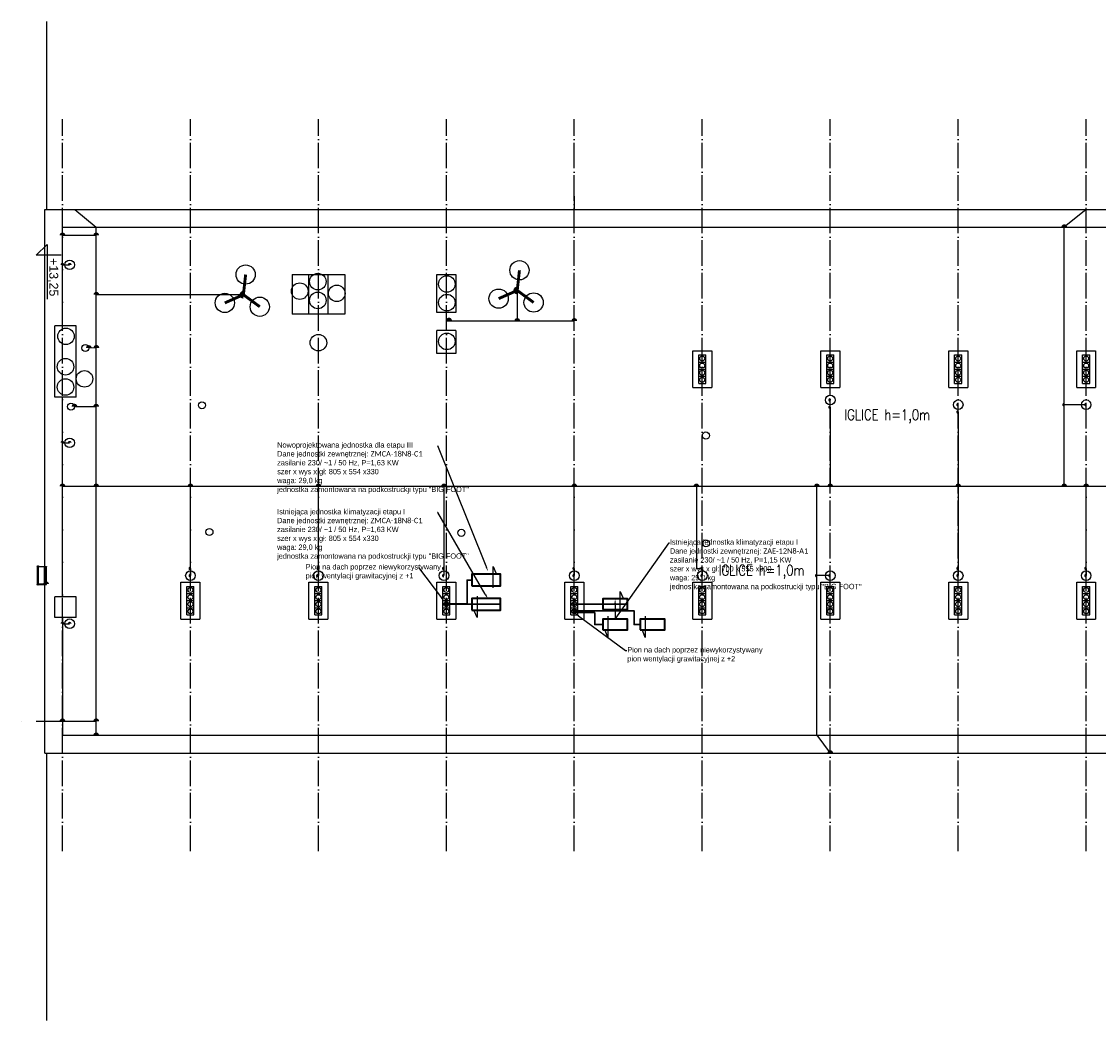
# Model space of a CAD drawing. Extents: x -26247 to 57310, y -7736 to 23659.
# Tile 13 of 15: x 16326 to 19356, y 15334 to 18145. Entities that reach past the tile are written whole.
import ezdxf
from ezdxf import colors
from ezdxf.entities.mleader import LeaderData, LeaderLine
from ezdxf.math import Vec2, Vec3

# ---------------------------------------------------------------- set-up
doc = ezdxf.new("R2010")
doc.units = 0
doc.header["$MEASUREMENT"] = 0
doc.linetypes.add('ACAD_ISO04W100', pattern=[30.5, 24, -3, 0.5, -3])
doc.layers.get('0').update_dxf_attribs({"color": 8, "linetype": 'CONTINUOUS'})
for name, color, linetype in [('CIENKIE', 8, 'CONTINUOUS'), ('NAPIS', 8, 'CONTINUOUS'), ('OSIE', 8, 'ACAD_ISO04W100'), ('urzadzenia', 8, 'CONTINUOUS'), ('URZĄDZENIA', 8, 'CONTINUOUS'), ('WM_opis', 7, 'CONTINUOUS')]:
    doc.layers.add(name, color=color, linetype=linetype)
doc.layers.add('KL_rurociągi', color=180, linetype='CONTINUOUS', lineweight=30)
doc.layers.add('KL_urządzenia', color=7, linetype='CONTINUOUS', lineweight=40)
doc.styles.add('A_TEXT', font='simplex.shx', dxfattribs={"width": 0.7})
doc.styles.get("Standard").update_dxf_attribs({"font": 'arial.ttf'})

# ---------------------------------------------------------------- blocks, each defined once
blk = doc.blocks.new('A$C69BAB766')
at = {"layer": 'CIENKIE', "ltscale": 3}
for p, q in [((-915.7, 1518.5), (-915.7, 989.7)), ((569.3, 1026.6), (569.3, 989.7)), ((-920.7, 989.7), (4939.3, 989.7)), ((-920.7, -540.3), (-920.7, 989.7)), ((-870.7, 939.7), (4889.3, 939.7)), ((-870.7, 661.9), (-870.7, 939.7)), ((-944.5, 861), (-914.1, 890.5)), ((-914.1, 890.5), (-914.1, 737)), ((-874.7, 861), (-944.5, 861)), ((-224.7, 806.1), (-76.7, 806.1)), ((-224.7, 806.1), (-224.7, 695.2)), ((-177.4, 695.2), (-177.4, 806.1)), ((-124.1, 806.1), (-124.1, 695.2)), ((-76.7, 806.1), (-76.7, 695.2)), ((182.6, 699.2), (182.6, 806.1)), ((182.6, 806.1), (235.9, 806.1)), ((235.9, 806.1), (235.9, 699.2)), ((235.9, 699.2), (182.6, 699.2)), ((-76.7, 695.2), (-224.7, 695.2)), ((-891.8, 461.6), (-891.8, 661.9)), ((-831.9, 661.9), (-891.8, 661.9)), ((-831.9, 461.6), (-831.9, 661.9)), ((182.6, 584.3), (182.6, 648.7)), ((235.9, 648.7), (182.6, 648.7)), ((235.9, 648.7), (235.9, 584.3)), ((235.9, 584.3), (182.6, 584.3)), ((902.6, 592.1), (955.9, 592.1)), ((902.6, 488.1), (902.6, 592.1)), ((919.3, 580.1), (939.3, 580.1)), ((919.3, 500.1), (919.3, 580.1)), ((939.3, 500.1), (939.3, 580.1)), ((955.9, 592.1), (955.9, 488.1)), ((1262.6, 592.1), (1315.9, 592.1)), ((1262.6, 488.1), (1262.6, 592.1)), ((1279.3, 580.1), (1299.3, 580.1)), ((1279.3, 500.1), (1279.3, 580.1)), ((1299.3, 500.1), (1299.3, 580.1)), ((1315.9, 592.1), (1315.9, 488.1)), ((1622.6, 592.1), (1675.9, 592.1)), ((1622.6, 488.1), (1622.6, 592.1)), ((1639.3, 580.1), (1659.3, 580.1)), ((1639.3, 500.1), (1639.3, 580.1)), ((1659.3, 500.1), (1659.3, 580.1)), ((1675.9, 592.1), (1675.9, 488.1)), ((1982.6, 592.1), (2035.9, 592.1)), ((1982.6, 488.1), (1982.6, 592.1)), ((1999.3, 580.1), (2019.3, 580.1)), ((1999.3, 500.1), (1999.3, 580.1)), ((2019.3, 500.1), (2019.3, 580.1)), ((2035.9, 592.1), (2035.9, 488.1)), ((919.3, 560.1), (939.3, 560.1)), ((1279.3, 560.1), (1299.3, 560.1)), ((1639.3, 560.1), (1659.3, 560.1)), ((1999.3, 560.1), (2019.3, 560.1)), ((919.3, 540.1), (939.3, 540.1)), ((919.3, 520.1), (939.3, 520.1)), ((1279.3, 540.1), (1299.3, 540.1)), ((1279.3, 520.1), (1299.3, 520.1)), ((1639.3, 540.1), (1659.3, 540.1)), ((1639.3, 520.1), (1659.3, 520.1)), ((1999.3, 540.1), (2019.3, 540.1)), ((1999.3, 520.1), (2019.3, 520.1)), ((902.6, 488.1), (955.9, 488.1)), ((919.3, 500.1), (939.3, 500.1)), ((1262.6, 488.1), (1315.9, 488.1)), ((1279.3, 500.1), (1299.3, 500.1)), ((1622.6, 488.1), (1675.9, 488.1)), ((1639.3, 500.1), (1659.3, 500.1)), ((1982.6, 488.1), (2035.9, 488.1)), ((1999.3, 500.1), (2019.3, 500.1)), ((-831.9, 461.6), (-891.8, 461.6)), ((1289.3, 433), (1289.3, 453.3)), ((1649.3, 419.7), (1649.3, 440)), ((-510.7, -20.7), (-510.7, -40.9)), ((-150.7, -20.7), (-150.7, -40.9)), ((569.3, -20.7), (569.3, -40.9)), ((929.3, -20.7), (929.3, -40.9)), ((1649.3, -20.7), (1649.3, -40.9)), ((2009.3, -20.7), (2009.3, -40.9)), ((-537.4, -59.3), (-484.1, -59.3)), ((-537.4, -163.3), (-537.4, -59.3)), ((-484.1, -59.3), (-484.1, -163.3)), ((-177.4, -59.3), (-124.1, -59.3)), ((-177.4, -163.3), (-177.4, -59.3)), ((-124.1, -59.3), (-124.1, -163.3)), ((182.6, -59.3), (235.9, -59.3)), ((182.6, -163.3), (182.6, -59.3)), ((235.9, -59.3), (235.9, -163.3)), ((542.6, -59.3), (595.9, -59.3)), ((542.6, -163.3), (542.6, -59.3)), ((595.9, -59.3), (595.9, -163.3)), ((902.6, -59.3), (955.9, -59.3)), ((902.6, -163.3), (902.6, -59.3)), ((955.9, -59.3), (955.9, -163.3)), ((1262.6, -59.3), (1315.9, -59.3)), ((1262.6, -163.3), (1262.6, -59.3)), ((1315.9, -59.3), (1315.9, -163.3)), ((1622.6, -59.3), (1675.9, -59.3)), ((1622.6, -163.3), (1622.6, -59.3)), ((1675.9, -59.3), (1675.9, -163.3)), ((1982.6, -59.3), (2035.9, -59.3)), ((1982.6, -163.3), (1982.6, -59.3)), ((2035.9, -59.3), (2035.9, -163.3)), ((-520.7, -71.3), (-500.7, -71.3)), ((-520.7, -151.3), (-520.7, -71.3)), ((-500.7, -151.3), (-500.7, -71.3)), ((-160.7, -71.3), (-140.7, -71.3)), ((-160.7, -151.3), (-160.7, -71.3)), ((-140.7, -151.3), (-140.7, -71.3)), ((199.3, -71.3), (219.3, -71.3)), ((199.3, -151.3), (199.3, -71.3)), ((219.3, -151.3), (219.3, -71.3)), ((559.3, -71.3), (579.3, -71.3)), ((559.3, -151.3), (559.3, -71.3)), ((579.3, -151.3), (579.3, -71.3)), ((919.3, -71.3), (939.3, -71.3)), ((919.3, -151.3), (919.3, -71.3)), ((939.3, -151.3), (939.3, -71.3)), ((1279.3, -71.3), (1299.3, -71.3)), ((1279.3, -151.3), (1279.3, -71.3)), ((1299.3, -151.3), (1299.3, -71.3)), ((1639.3, -71.3), (1659.3, -71.3)), ((1639.3, -151.3), (1639.3, -71.3)), ((1659.3, -151.3), (1659.3, -71.3)), ((1999.3, -71.3), (2019.3, -71.3)), ((1999.3, -151.3), (1999.3, -71.3)), ((2019.3, -151.3), (2019.3, -71.3)), ((-891.8, -158.5), (-891.8, -101)), ((-831.9, -101), (-891.8, -101)), ((-831.9, -158.5), (-831.9, -101)), ((-520.7, -91.3), (-500.7, -91.3)), ((-520.7, -111.3), (-500.7, -111.3)), ((-160.7, -91.3), (-140.7, -91.3)), ((-160.7, -111.3), (-140.7, -111.3)), ((199.3, -91.3), (219.3, -91.3)), ((199.3, -111.3), (219.3, -111.3)), ((559.3, -91.3), (579.3, -91.3)), ((559.3, -111.3), (579.3, -111.3)), ((919.3, -91.3), (939.3, -91.3)), ((919.3, -111.3), (939.3, -111.3)), ((1279.3, -91.3), (1299.3, -91.3)), ((1279.3, -111.3), (1299.3, -111.3)), ((1639.3, -91.3), (1659.3, -91.3)), ((1639.3, -111.3), (1659.3, -111.3)), ((1999.3, -91.3), (2019.3, -91.3)), ((1999.3, -111.3), (2019.3, -111.3)), ((-520.7, -131.3), (-500.7, -131.3)), ((-520.7, -151.3), (-500.7, -151.3)), ((-160.7, -131.3), (-140.7, -131.3)), ((-160.7, -151.3), (-140.7, -151.3)), ((199.3, -131.3), (219.3, -131.3)), ((199.3, -151.3), (219.3, -151.3)), ((559.3, -131.3), (579.3, -131.3)), ((559.3, -151.3), (579.3, -151.3)), ((919.3, -131.3), (939.3, -131.3)), ((919.3, -151.3), (939.3, -151.3)), ((1279.3, -131.3), (1299.3, -131.3)), ((1279.3, -151.3), (1299.3, -151.3)), ((1639.3, -131.3), (1659.3, -131.3)), ((1639.3, -151.3), (1659.3, -151.3)), ((1999.3, -131.3), (2019.3, -131.3)), ((1999.3, -151.3), (2019.3, -151.3)), ((-831.9, -158.5), (-891.8, -158.5)), ((-870.7, -158.5), (-870.7, -490.3)), ((-537.4, -163.3), (-484.1, -163.3)), ((-177.4, -163.3), (-124.1, -163.3)), ((182.6, -163.3), (235.9, -163.3)), ((542.6, -163.3), (595.9, -163.3)), ((902.6, -163.3), (955.9, -163.3)), ((1262.6, -163.3), (1315.9, -163.3)), ((1622.6, -163.3), (1675.9, -163.3)), ((1982.6, -163.3), (2035.9, -163.3)), ((-985.9, -450.6), (-985.9, -450.6)), ((-870.7, -490.3), (4889.3, -490.3)), ((-920.7, -540.3), (4939.3, -540.3)), ((-915.7, -540.3), (-915.7, -1292.7))]:
    blk.add_line(p, q, dxfattribs=at)
at = {"layer": 'CIENKIE', "lineweight": 25, "ltscale": 3}
for p, q in [((-942.4, -15.4), (-936.9, -15.4)), ((-942, -14.7), (-941.8, -14.3)), ((-941.4, -17), (-941.4, -63.7)), ((-938.1, -20.4), (-941.3, -20.4)), ((-938.1, -22.9), (-941.3, -22.9)), ((-938.1, -25.4), (-941.3, -25.4)), ((-938.1, -27.9), (-941.3, -27.9)), ((-941.2, -63.5), (-941.2, -17.2)), ((-940.6, -17.6), (-940.6, -63.1)), ((-940.3, -17.7), (-940.3, -63.1)), ((-939.7, -12.6), (-939.7, -18.1)), ((-939.7, -62), (-939.7, -18.8)), ((-939, -17.7), (-939, -63.1)), ((-938.7, -17.6), (-938.7, -63.1)), ((-938.1, -63.5), (-938.1, -17.2)), ((-937.9, -63.7), (-937.9, -17)), ((-937.2, -15.9), (-937.2, -14.9)), ((-937.2, -14.9), (-915.7, -14.9)), ((-915.7, -15.9), (-937.2, -15.9)), ((-922.2, -15.9), (-922.2, -64.9)), ((-918.3, -15.9), (-918.3, -64.9)), ((-917.4, -15.9), (-917.4, -64.9)), ((-916.7, -15.9), (-916.7, -64.9)), ((-915.7, -14.9), (-915.7, -15.9)), ((-938.1, -30.4), (-941.3, -30.4)), ((-938.1, -32.9), (-941.3, -32.9)), ((-938.1, -35.4), (-941.3, -35.4)), ((-938.1, -37.9), (-941.3, -37.9)), ((-938.1, -40.4), (-941.3, -40.4)), ((-938.1, -42.9), (-941.3, -42.9)), ((-938.1, -45.4), (-941.3, -45.4)), ((-938.1, -47.9), (-941.3, -47.9)), ((-938.1, -50.4), (-941.3, -50.4)), ((-938.1, -52.9), (-941.3, -52.9)), ((-938.1, -55.4), (-941.3, -55.4)), ((-938.1, -57.9), (-941.3, -57.9)), ((-938.1, -60.4), (-941.3, -60.4)), ((-942.4, -65.4), (-936.9, -65.4)), ((-941.8, -66.5), (-942, -66)), ((-939.7, -62.6), (-939.7, -68.1)), ((-937.2, -64.9), (-937.2, -65.9)), ((-915.7, -64.9), (-937.2, -64.9)), ((-937.2, -65.9), (-915.7, -65.9)), ((-915.7, -65.9), (-915.7, -64.9))]:
    blk.add_line(p, q, dxfattribs=at)
at = {"layer": 'CIENKIE', "ltscale": 3, "const_width": 8}
for points in [[(573.3, 210.2, 1), (565.3, 210.2, 1)], [(-912.7, -64.9, 1), (-920.7, -64.9, 1)]]:
    blk.add_lwpolyline(points, format="xyb", dxfattribs=at)
at = {"layer": 'CIENKIE', "lineweight": 25, "ltscale": 3}
blk.add_lwpolyline([(-916.7, -50.4), (-915.7, -50.4), (-915.7, -30.4), (-916.7, -30.4)], dxfattribs=at)
at = {"layer": 'CIENKIE', "ltscale": 3}
for centre, radius in [((-152.3, 786.4), 23.3), ((210.7, 779.7), 23.3), ((-203.2, 759.7), 23.3), ((-99, 753.5), 23.3), ((-152.3, 733.6), 23.3), ((210.7, 727.4), 23.3), ((-860.8, 632.6), 23.3), ((-150.7, 614.6), 23.3), ((210.7, 618.3), 23.3), ((929.3, 570.1), 7), ((1289.3, 570.1), 7), ((1649.3, 570.1), 7), ((2009.3, 570.1), 7), ((-862.1, 547), 23.3), ((929.3, 550.1), 7), ((1289.3, 550.1), 7), ((1649.3, 550.1), 7), ((2009.3, 550.1), 7), ((-808.8, 512.8), 23.3), ((929.3, 530.1), 7), ((929.3, 510.1), 7), ((1289.3, 530.1), 7), ((1289.3, 510.1), 7), ((1649.3, 530.1), 7), ((1649.3, 510.1), 7), ((2009.3, 530.1), 7), ((2009.3, 510.1), 7), ((-862.1, 489.9), 23.3), ((-478.2, 438.5), 10), ((939.5, 50), 10), ((-510.7, -81.3), 7), ((-150.7, -81.3), 7), ((209.3, -81.3), 7), ((569.3, -81.3), 7), ((929.3, -81.3), 7), ((1289.3, -81.3), 7), ((1649.3, -81.3), 7), ((2009.3, -81.3), 7), ((-510.7, -101.3), 7), ((-510.7, -121.3), 7), ((-150.7, -101.3), 7), ((-150.7, -121.3), 7), ((209.3, -101.3), 7), ((209.3, -121.3), 7), ((569.3, -101.3), 7), ((569.3, -121.3), 7), ((929.3, -101.3), 7), ((929.3, -121.3), 7), ((1289.3, -101.3), 7), ((1289.3, -121.3), 7), ((1649.3, -101.3), 7), ((1649.3, -121.3), 7), ((2009.3, -101.3), 7), ((2009.3, -121.3), 7), ((-510.7, -141.3), 7), ((-150.7, -141.3), 7), ((209.3, -141.3), 7), ((569.3, -141.3), 7), ((929.3, -141.3), 7), ((1289.3, -141.3), 7), ((1649.3, -141.3), 7), ((2009.3, -141.3), 7)]:
    blk.add_circle(centre, radius, dxfattribs=at)
at = {"layer": 'CIENKIE', "lineweight": 25, "ltscale": 3}
for centre, radius in [((-939.7, -15.4), 2.42), ((-939.7, -15.4), 2.05), ((-939.7, -20.4), 0.6), ((-939.7, -22.9), 0.6), ((-939.7, -25.4), 0.6), ((-939.7, -27.9), 0.6), ((-939.7, -30.4), 0.6), ((-939.7, -32.9), 0.6), ((-939.7, -35.4), 0.6), ((-939.7, -37.9), 0.6), ((-939.7, -40.4), 0.6), ((-939.7, -42.9), 0.6), ((-939.7, -45.4), 0.6), ((-939.7, -47.9), 0.6), ((-939.7, -50.4), 0.6), ((-939.7, -52.9), 0.6), ((-939.7, -55.4), 0.6), ((-939.7, -57.9), 0.6), ((-939.7, -60.4), 0.6), ((-939.7, -65.4), 2.42), ((-939.7, -65.4), 2.05)]:
    blk.add_circle(centre, radius, dxfattribs=at)
blk.add_arc((-939.7, -65.4), 2.42, 43.5613, 136.4387, dxfattribs=at)
at = {"layer": 'OSIE', "ltscale": 3}
for p, q in [((-870.7, -816.1), (-870.7, 1243.9)), ((-510.7, -816.1), (-510.7, 1243.9)), ((-150.7, -816.1), (-150.7, 1243.9)), ((209.3, -816.1), (209.3, 1243.9)), ((569.3, -816.1), (569.3, 1243.9)), ((929.3, -816.1), (929.3, 1243.9)), ((1289.3, -816.1), (1289.3, 1243.9)), ((1649.3, -816.1), (1649.3, 1243.9)), ((2009.3, -816.1), (2009.3, 1243.9))]:
    blk.add_line(p, q, dxfattribs=at)
at = {"layer": 'urzadzenia', "ltscale": 3}
for p, q in [((-836.2, 989.7), (-775.8, 939.7)), ((2009.3, 989.7), (1947.6, 939.7)), ((-775.8, -490.3), (-775.8, 939.7)), ((1947.6, 210.2), (1947.6, 939.7)), ((-775.8, 916.6), (-870.7, 916.6)), ((-870.7, 833.7), (-850.5, 833.7)), ((408.7, 761.6), (408.7, 675.8)), ((-361.7, 749.6), (-775.8, 749.6)), ((209.3, 675.8), (569.3, 675.8)), ((-775.4, 600.1), (-796.4, 599.6)), ((-870.7, -101), (-870.7, 461.6)), ((-836.8, 434.7), (-775.8, 434.7)), ((1289.3, 433), (1289.3, 210.2)), ((2009.3, 440), (1947.6, 440)), ((1649.3, 419.7), (1649.3, -20.7)), ((-870.7, 332.9), (-850.5, 332.9)), ((4889.3, 210.2), (-870.7, 210.2)), ((-510.7, -20.7), (-510.7, 210.2)), ((-150.7, -20.7), (-150.7, 210.2)), ((912.7, 210.2), (912.7, -20.7)), ((1251.7, -490.3), (1251.7, 210.2)), ((2009.3, -20.7), (2009.3, 210.2)), ((912.7, -20.7), (929.3, -20.7)), ((1289.3, -40.9), (1251.7, -40.9)), ((-870.7, -176.3), (-850.5, -176.3)), ((-944.9, -450.6), (-775.8, -450.6))]:
    blk.add_line(p, q, dxfattribs=at)
for points, const_width in [([(1951.6, 939.7, 1), (1943.6, 939.7, 1)], 8), ([(-866.7, 916.6, 1), (-874.7, 916.6, 1)], 8), ([(-771.8, 916.6, 1), (-779.8, 916.6, 1)], 8), ([(-873.5, 833.7, -1), (-868, 833.7, -1)], 5.41), ([(-853.2, 833.7, -1), (-847.8, 833.7, -1)], 5.41), ([(-771.4, 749.6, 1), (-779.4, 749.6, 1)], 8), ([(-361.7, 755, 1), (-361.7, 744.2, 1)], 10.8), ([(408.7, 767, 1), (408.7, 756.2, 1)], 10.8), ([(220.8, 677.1, 1), (212.8, 677.1, 1)], 8), ([(412.7, 675.9, 1), (404.7, 675.9, 1)], 8), ([(573.3, 675.9, 1), (565.3, 675.9, 1)], 8), ([(-792.4, 599.6, 1), (-800.4, 599.6, 1)], 8), ([(-771.4, 600.1, 1), (-779.4, 600.1, 1)], 8), ([(1289.3, 450.6, -1), (1289.3, 456, -1)], 5.41), ([(-832.8, 434.7, 1), (-840.8, 434.7, 1)], 8), ([(-771.8, 434.7, 1), (-779.8, 434.7, 1)], 8), ([(1289.3, 430.3, -1), (1289.3, 435.7, -1)], 5.41), ([(1649.3, 437.3, -1), (1649.3, 442.7, -1)], 5.41), ([(1649.3, 417, -1), (1649.3, 422.4, -1)], 5.41), ([(1947.6, 437.3, -1), (1947.6, 442.7, -1)], 5.41), ([(2009.3, 437.3, -1), (2009.3, 442.7, -1)], 5.41), ([(-873.5, 332.9, -1), (-868, 332.9, -1)], 5.41), ([(-853.2, 332.9, -1), (-847.8, 332.9, -1)], 5.41), ([(-866.7, 210.2, 1), (-874.7, 210.2, 1)], 8), ([(-771.8, 210.2, 1), (-779.8, 210.2, 1)], 8), ([(-506.7, 210.2, 1), (-514.7, 210.2, 1)], 8), ([(-146.7, 210.2, 1), (-154.7, 210.2, 1)], 8), ([(916.7, 210.2, 1), (908.7, 210.2, 1)], 8), ([(1255.7, 210.2, 1), (1247.7, 210.2, 1)], 8), ([(1293.3, 210.2, 1), (1285.3, 210.2, 1)], 8), ([(1653.3, 210.2, 1), (1645.3, 210.2, 1)], 8), ([(1951.6, 210.2, 1), (1943.6, 210.2, 1)], 8), ([(2013.3, 210.2, 1), (2005.3, 210.2, 1)], 8), ([(-510.7, -17.9, 1), (-510.7, -23.4, 1)], 5.41), ([(-150.7, -17.9, 1), (-150.7, -23.4, 1)], 5.41), ([(929.3, -17.9, 1), (929.3, -23.4, 1)], 5.41), ([(1649.3, -17.9, 1), (1649.3, -23.4, 1)], 5.41), ([(2009.3, -17.9, 1), (2009.3, -23.4, 1)], 5.41), ([(-510.7, -38.2, 1), (-510.7, -43.6, 1)], 5.41), ([(-150.7, -38.2, 1), (-150.7, -43.6, 1)], 5.41), ([(929.3, -38.2, 1), (929.3, -43.6, 1)], 5.41), ([(1251.7, -38.2, 1), (1251.7, -43.6, 1)], 5.41), ([(1289.3, -38.2, 1), (1289.3, -43.6, 1)], 5.41), ([(1649.3, -38.2, 1), (1649.3, -43.6, 1)], 5.41), ([(2009.3, -38.2, 1), (2009.3, -43.6, 1)], 5.41), ([(-873.5, -176.3, -1), (-868, -176.3, -1)], 5.41), ([(-853.2, -176.3, -1), (-847.8, -176.3, -1)], 5.41), ([(-866.7, -450.6, 1), (-874.7, -450.6, 1)], 8), ([(-771.8, -450.6, 1), (-779.8, -450.6, 1)], 8), ([(-771.8, -490.3, 1), (-779.8, -490.3, 1)], 8)]:
    blk.add_lwpolyline(points, format="xyb", dxfattribs=dict(at, const_width=const_width))
at = {"layer": 'urzadzenia', "ltscale": 3, "const_width": 8.12}
for points in [[(414.9, 818.4), (408.7, 761.6)], [(-355.4, 806.4), (-361.7, 749.6)], [(454.8, 727.8), (408.7, 761.6), (356.3, 738.6)], [(-315.6, 715.8), (-361.7, 749.6), (-414, 726.6)]]:
    blk.add_lwpolyline(points, dxfattribs=at)
at = {"layer": 'urzadzenia', "ltscale": 3}
for centre, radius in [((-850.5, 833.7), 13.5), ((-355.4, 806.4), 27.1), ((414.9, 818.4), 27.1), ((356.3, 738.6), 27.1), ((-414, 726.6), 27.1), ((-315.6, 715.8), 27.1), ((454.8, 727.8), 27.1), ((-806.4, 599.6), 10), ((1289.3, 453.3), 13.5), ((-846.8, 434.7), 10), ((1649.3, 440), 13.5), ((2009.3, 440), 13.5), ((-850.5, 332.9), 13.5), ((939.5, 353.3), 10), ((-457.3, 81.9), 10), ((-510.7, -40.9), 13.5), ((-150.7, -40.9), 13.5), ((929.3, -40.9), 13.5), ((1289.3, -40.9), 13.5), ((1649.3, -40.9), 13.5), ((2009.3, -40.9), 13.5), ((-850.5, -176.3), 13.5)]:
    blk.add_circle(centre, radius, dxfattribs=at)
at = {"layer": 'URZĄDZENIA', "ltscale": 3}
for p, q in [((202.5, 210.2), (202.5, -40.9)), ((569.3, -20.7), (569.3, 210.2)), ((1251.7, -490.3), (1289.3, -540.3))]:
    blk.add_line(p, q, dxfattribs=at)
for points, const_width in [([(206.5, 210.2, 1), (198.5, 210.2, 1)], 8), ([(202.5, -17.9, 1), (202.5, -23.4, 1)], 5.41), ([(569.3, -17.9, 1), (569.3, -23.4, 1)], 5.41), ([(202.5, -38.2, 1), (202.5, -43.6, 1)], 5.41), ([(569.3, -38.2, 1), (569.3, -43.6, 1)], 5.41), ([(1293.3, -540.3, 1), (1285.3, -540.3)], 8)]:
    blk.add_lwpolyline(points, format="xyb", dxfattribs=dict(at, const_width=const_width))
for centre, radius in [((251.4, 79.4), 10), ((202.5, -40.9), 13.5), ((569.3, -40.9), 13.5)]:
    blk.add_circle(centre, radius, dxfattribs=at)
at = {"layer": 'CIENKIE', "ltscale": 3}
blk.add_text('+13,25', height=25, rotation=270, dxfattribs=at).set_placement((-907.8, 852.8))
at = {"layer": 'NAPIS', "ltscale": 3, "style": 'A_TEXT', "width": 0.8}
for p in [(1328.6, 396.9), (975.1, -40.8)]:
    blk.add_text('IGLICE h=1,0m', height=30, dxfattribs=at).set_placement(p)

msp = doc.modelspace()

# ---------------------------------------------------------------- linework, layer by layer
at = {"color": 7, "ltscale": 3}
for p, q in [((17653, 16551), (17653, 16611)), ((17653, 16611), (17660.3, 16593.4)), ((18081, 16471.5), (18081, 16411.5)), ((18081, 16411.5), (18073.8, 16429))]:
    msp.add_line(p, q, dxfattribs=at)
at = {"ltscale": 3}
for p, q in [((17607.8, 16527.5), (17607.8, 16467.5)), ((18010.7, 16481.5), (18010.7, 16541.5)), ((18010.7, 16541.5), (18018, 16523.9)), ((17607.8, 16467.5), (17600.5, 16485.1)), ((17976, 16471.5), (17976, 16411.5)), ((17976, 16411.5), (17968.8, 16429))]:
    msp.add_line(p, q, dxfattribs=at)
at = {"layer": 'KL_rurociągi', "color": 8}
for p, q in [((17519.9, 16505.3, 826), (17673.5, 16505.3, 826)), ((17880.7, 16505.3, 826), (18031.2, 16505.3, 826)), ((17880.7, 16482.3, 826), (17938.7, 16482.3, 826))]:
    msp.add_line(p, q, dxfattribs=at)
at = {"layer": 'KL_rurociągi'}
for points in [[(17523.7, 16506.2), (17579.9, 16506.2), (17579.9, 16573.3), (17593, 16573.3)], [(17884.7, 16486.8), (18049.6, 16486.8), (18049.6, 16447.8), (18066.2, 16447.8)]]:
    msp.add_lwpolyline(points, dxfattribs=at)
at = {"layer": 'KL_rurociągi', "color": 8, "ltscale": 3}
msp.add_lwpolyline([(17938.7, 16482.3), (17938.7, 16447.8), (17961.2, 16447.8)], dxfattribs=at)
at = {"layer": 'KL_rurociągi', "color": 8}
for centre in [(17519.4, 16506), (17519.4, 16502.3), (17879.7, 16506.6), (17879.7, 16502.9), (17880.5, 16486.8), (17880.5, 16483.1)]:
    msp.add_circle(centre, 1.5, dxfattribs=at)
at = {"layer": 'KL_rurociągi'}
for centre in [(17523.7, 16506.2), (17523.7, 16502.5), (17884.7, 16486.8), (17884.7, 16483.1)]:
    msp.add_circle(centre, 1.5, dxfattribs=at)
at = {"layer": 'KL_urządzenia', "elevation": 826}
msp.add_lwpolyline([(17593, 16556.8), (17673.5, 16556.8), (17673.5, 16589.8), (17593, 16589.8), (17593, 16556.8)], dxfattribs=at)
at = {"layer": 'KL_urządzenia', "color": 8, "elevation": 826}
for points in [[(17593, 16488.8), (17673.5, 16488.8), (17673.5, 16521.8), (17593, 16521.8), (17593, 16488.8)], [(17961.2, 16490.3), (18031.2, 16490.3), (18031.2, 16520.3), (17961.2, 16520.3), (17961.2, 16490.3)], [(17961.2, 16432.8), (18031.2, 16432.8), (18031.2, 16462.8), (17961.2, 16462.8), (17961.2, 16432.8)]]:
    msp.add_lwpolyline(points, dxfattribs=at)
at = {"layer": 'KL_urządzenia'}
msp.add_lwpolyline([(18066.2, 16432.8), (18136.2, 16432.8), (18136.2, 16462.8), (18066.2, 16462.8), (18066.2, 16432.8)], dxfattribs=at)

# ---------------------------------------------------------------- block references
at = {"layer": 'CIENKIE', "ltscale": 3}
msp.add_blockref('A$C69BAB766', (17312.1, 16626.6), dxfattribs=at)

# ---------------------------------------------------------------- leaders
at = {"layer": 'WM_opis', "lineweight": 9}
ml = msp.add_multileader_mtext('Standard', dxfattribs=at)
ml.set_content('\\fArial Narrow|b0|i0|c238|p34;{\\A1;Nowoprojektowana jednostka dla etapu III\\H1.00002x;\\PDane jednostki zewnętrznej: }\\H0.9999999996x;\\fCalibri|b0|i0|c238|p34;ZMCA-18N8-C1\\A1;\\fArial Narrow|b0|i0|c238|p34;\\Pzasilanie 230/ ~1 / 50 Hz, P=1,63 KW\\Pszer x wys x gł\\H1.00002x;: 805 x 554 x330\\Pwaga:^I29,0 kg\\Pjednostka zamontowana na podkostruckji typu "BIG FOOT"', color=256)
ml.set_leader_properties(color=256)
ml.build(insert=Vec2(0, 0))
ml.multileader.update_dxf_attribs({"has_text_frame": 1, "dogleg_length": 4, "arrow_head_size": 15})
ctx = ml.context
ctx.base_point, ctx.char_height, ctx.arrow_head_size, ctx.landing_gap_size, ctx.plane_origin = Vec3(17044, 16951.3), 15, 15, 1.5, Vec3(30270.3, 17807.8)
notes = []
notes.append((ctx, [(0, (1, 1, 0), (17497.5, 16951.3), (-1, 0), 0.4, [(0, [(17638.6, 16598)], 0, [])])]))
ctx.mtext.insert, ctx.mtext.width, ctx.mtext.defined_height = Vec3(17045.5, 16961), 506.688, 423.1
at = {"layer": 'WM_opis', "color": 8, "lineweight": 9}
ml = msp.add_multileader_mtext('Standard', dxfattribs=at)
ml.set_content('\\fArial Narrow|b0|i0|c238|p34;\\H1.00002x;{\\A1;Istniejąca jednostka klimatyzacji etapu I\\PDane jednostki zewnętrznej: }\\fCalibri|b0|i0|c238|p34;\\H0.99998x;ZMCA-18N8-C1\\A1;\\fArial Narrow|b0|i0|c238|p34;\\Pzasilanie 230/ ~1 / 50 Hz, P=1,63 KW\\Pszer x wys x gł\\H1.00002x;: 805 x 554 x330\\Pwaga:^I29,0 kg\\Pjednostka zamontowana na podkostruckji typu "BIG FOOT"', color=256)
ml.set_leader_properties(color=8)
ml.build(insert=Vec2(0, 0))
ml.multileader.update_dxf_attribs({"has_text_frame": 1, "dogleg_length": 4, "arrow_head_size": 15})
ctx = ml.context
ctx.base_point, ctx.char_height, ctx.arrow_head_size, ctx.landing_gap_size, ctx.plane_origin = Vec3(17043.8, 16763.6), 15, 15, 1.5, Vec3(30270.1, 17670.1)
notes.append((ctx, [(0, (1, 1, 0), (17497.3, 16763.6), (-1, 0), 0.4, [(0, [(17638.5, 16520.3)], 0, [])])]))
ctx.mtext.insert, ctx.mtext.width, ctx.mtext.defined_height = Vec3(17045.3, 16773.3), 506.688, 423.1
ml = msp.add_multileader_mtext('Standard', dxfattribs=at)
ml.set_content('\\fArial Narrow|b0|i0|c238|p34;{\\A1;Istniejąca jednostka klimatyzacji etapu I\\H1.00002x;\\PDane jednostki zewnętrznej: }\\H0.9999999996x;\\fCalibri|b0|i0|c238|p34;ZAE-12N8-A1\\A1;\\fArial Narrow|b0|i0|c238|p34;\\Pzasilanie 230/ ~1 / 50 Hz, P=1,15 KW\\Pszer x wys x gł\\H1.00002x;: 700 x 555 x300\\Pwaga:^I29,0 kg\\Pjednostka zamontowana na podkostruckji typu "BIG FOOT"', color=256)
ml.set_leader_properties(color=8)
ml.build(insert=Vec2(0, 0))
ml.multileader.update_dxf_attribs({"has_text_frame": 1, "dogleg_length": 4, "arrow_head_size": 15})
ctx = ml.context
ctx.base_point, ctx.char_height, ctx.arrow_head_size, ctx.landing_gap_size, ctx.plane_origin = Vec3(18148.8, 16677.9), 15, 15, 1.5, Vec3(31245, 17345)
notes.append((ctx, [(0, (1, 1, 0), (18148.4, 16677.9), (1, 0), 0.4, [(1, [(17996.2, 16520.3), (17996.2, 16462.8)], 0, [])])]))
ctx.mtext.insert, ctx.mtext.width, ctx.mtext.defined_height = Vec3(18150.3, 16687.6), 506.688, 423.1
at = {"layer": 'WM_opis', "lineweight": 9}
ml = msp.add_multileader_mtext('Standard', dxfattribs=at)
ml.set_content('\\A1;{\\fArial Narrow|b0|i0|c238|p34;Pion na dach poprzez niewykorzystywany pion wentylacji grawitacyjnej z +1}', color=256)
ml.set_leader_properties(color=256)
ml.build(insert=Vec2(0, 0))
ml.multileader.update_dxf_attribs({"has_text_frame": 1, "dogleg_length": 4, "arrow_head_size": 15})
ctx = ml.context
ctx.base_point, ctx.char_height, ctx.arrow_head_size, ctx.landing_gap_size, ctx.plane_origin = Vec3(17124, 16608.3), 15, 15, 1.5, Vec3(32363.7, 16943.1)
notes.append((ctx, [(0, (1, 1, 0), (17444.2, 16608.3), (-1, 0), 0.4, [(0, [(17517.2, 16511)], 0, [])])]))
ctx.mtext.insert, ctx.mtext.width = Vec3(17125.5, 16618), 334.856
ml = msp.add_multileader_mtext('Standard', dxfattribs=at)
ml.set_content('\\A1;{\\fArial Narrow|b0|i0|c238|p34;Pion na dach poprzez niewykorzystywany pion wentylacji grawitacyjnej z +2}', color=256)
ml.set_leader_properties(color=256)
ml.build(insert=Vec2(0, 0))
ml.multileader.update_dxf_attribs({"has_text_frame": 1, "dogleg_length": 4, "arrow_head_size": 15})
ctx = ml.context
ctx.base_point, ctx.char_height, ctx.arrow_head_size, ctx.landing_gap_size, ctx.plane_origin = Vec3(18029, 16374.8), 15, 15, 1.5, Vec3(32774.1, 16936.3)
notes.append((ctx, [(0, (1, 1, 0), (18025, 16374.8), (1, 0), 4, [(0, [(17881.3, 16481.2)], 0, [])])]))
ctx.mtext.insert, ctx.mtext.width = Vec3(18030.5, 16384.5), 334.856
for ctx, leaders in notes:
    for number, flags, end, landing, length, lines in leaders:
        leader = LeaderData()
        leader.index, (leader.has_last_leader_line, leader.has_dogleg_vector, leader.attachment_direction) = number, flags
        leader.last_leader_point, leader.dogleg_vector, leader.dogleg_length = Vec3(end), Vec3(landing), length
        for number, points, colour, breaks in lines:
            line = LeaderLine()
            line.index, line.vertices, line.color, line.breaks = number, Vec3.list(points), colors.encode_raw_color(colour), breaks
            leader.lines.append(line)
        ctx.leaders.append(leader)

doc.saveas('drawing.dxf')
